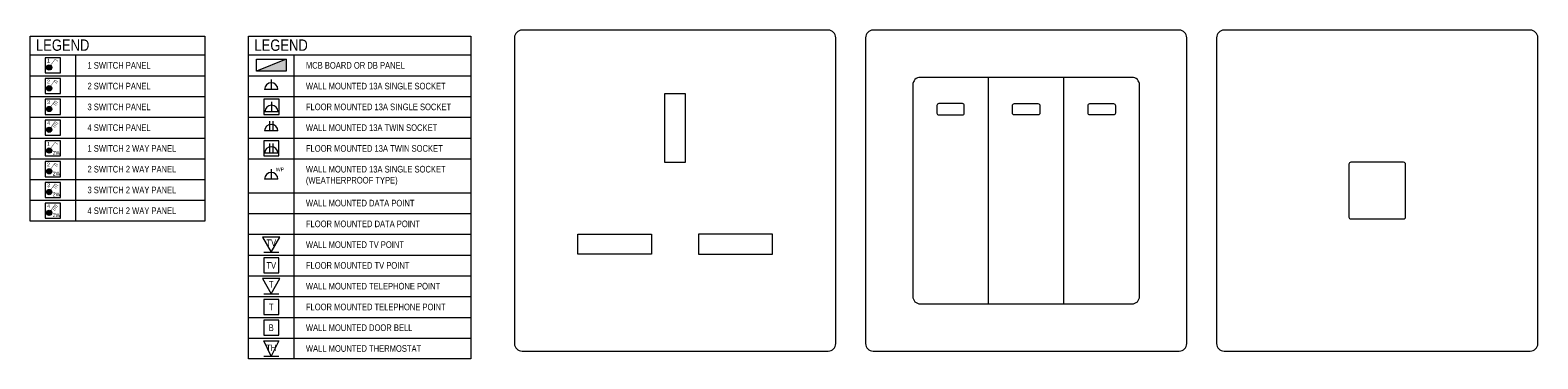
# Model space of a CAD drawing. Header units: millimetres. Extents: x 325 to 175091, y -14729 to 20560.
# Tile 2 of 25: x 3553 to 3952, y 120 to 208. Entities that reach past the tile are written whole.
import ezdxf

# ---------------------------------------------------------------- set-up
doc = ezdxf.new("R2010")
doc.units = ezdxf.units.MM
doc.header["$LTSCALE"] = 2.5
doc.layers.get('0').update_dxf_attribs({"color": 8, "lineweight": 5})
doc.layers.add('ID-LA-TITLE', color=8, linetype='Continuous', lineweight=5)
doc.styles.add('Arial Narrow', font='ARIALN.TTF')

# ---------------------------------------------------------------- blocks, each defined once
blk = doc.blocks.new('*U30')
blk.add_lwpolyline([(-40.5, 0), (40.5, 0, 0.414214), (42.5, 2), (42.5, 83, 0.414214), (40.5, 85), (-40.5, 85, 0.414214), (-42.5, 83), (-42.5, 2, 0.414214)], format="xyb", close=True)
for points in [[(-2.69, 68.22), (2.69, 68.22), (2.69, 49.95), (-2.69, 49.95)], [(-25.72, 30.93), (-6.21, 30.93), (-6.21, 25.71), (-25.72, 25.71)], [(25.72, 30.93), (6.21, 30.93), (6.21, 25.71), (25.72, 25.71)]]:
    blk.add_lwpolyline(points, close=True)
blk = doc.blocks.new('*U29')
for p, q in [((-10, 12.5), (-10, 72.5)), ((10, 12.5), (10, 72.5))]:
    blk.add_line(p, q)
for points in [[(-40.5, 0), (40.5, 0, 0.414214), (42.5, 2), (42.5, 83, 0.414214), (40.5, 85), (-40.5, 85, 0.414214), (-42.5, 83), (-42.5, 2, 0.414214)], [(-28, 12.5), (28, 12.5, 0.414214), (30, 14.5), (30, 70.5, 0.414214), (28, 72.5), (-28, 72.5, 0.414214), (-30, 70.5), (-30, 14.5, 0.414214)], [(-16.87, 65.53), (-23.13, 65.53, 0.414214), (-23.63, 65.03), (-23.63, 63.05, 0.414214), (-23.13, 62.55), (-16.87, 62.55, 0.414214), (-16.37, 63.05), (-16.37, 65.03, 0.414214)], [(-3.13, 65.53), (3.13, 65.53, -0.414214), (3.63, 65.03), (3.63, 63.05, -0.414214), (3.13, 62.55), (-3.13, 62.55, -0.414214), (-3.63, 63.05), (-3.63, 65.03, -0.414214)], [(16.87, 65.53), (23.13, 65.53, -0.414214), (23.63, 65.03), (23.63, 63.05, -0.414214), (23.13, 62.55), (16.87, 62.55, -0.414214), (16.37, 63.05), (16.37, 65.03, -0.414214)]]:
    blk.add_lwpolyline(points, format="xyb", close=True)
blk = doc.blocks.new('*U28')
for points in [[(-40.5, 0), (40.5, 0, 0.414214), (42.5, 2), (42.5, 83, 0.414214), (40.5, 85), (-40.5, 85, 0.414214), (-42.5, 83), (-42.5, 2, 0.414214)], [(-7, 35), (7, 35, 0.414214), (7.5, 35.5), (7.5, 49.5, 0.414214), (7, 50), (-7, 50, 0.414214), (-7.5, 49.5), (-7.5, 35.5, 0.414214)]]:
    blk.add_lwpolyline(points, format="xyb", close=True)
blk = doc.blocks.new('*U42')
at = {"ltscale": 10}
for p, q in [((1.75, 0.7), (-1.75, 0.7)), ((0, 3.3), (0, 0.7))]:
    blk.add_line(p, q, dxfattribs=at)
blk.add_arc((0, 0.7), 1.75, 0, 180, dxfattribs=at)
blk = doc.blocks.new('*U63')
at = {"ltscale": 10}
for p, q in [((1.75, 0.7), (-1.75, 0.7)), ((-0.42, 3.3), (-0.42, 0.7)), ((0.42, 3.3), (0.42, 0.7))]:
    blk.add_line(p, q, dxfattribs=at)
blk.add_arc((0, 0.7), 1.75, 0, 180, dxfattribs=at)
blk = doc.blocks.new('*U39')
at = {"layer": 'ID-LA-TITLE', "color": 1}
blk.add_lwpolyline([(0, 0), (2.31, 4), (-2.31, 4)], close=True, dxfattribs=at)
blk.add_lwpolyline([(-2, 0), (2, 0)], dxfattribs=at)
at = {"insert": (0, 2.5), "char_height": 1.75, "attachment_point": 5, "style": 'Arial Narrow'}
blk.add_mtext_dynamic_manual_height_columns('TV', width=2.8368, gutter_width=8.75, heights=[0], dxfattribs=at)
blk = doc.blocks.new('DOOR BELL')
at = {"color": 1}
blk.add_lwpolyline([(-2, 0), (2, 0), (2, 4), (-2, 4)], close=True, dxfattribs=at)
at = {"insert": (0, 2), "char_height": 1.75, "attachment_point": 5, "style": 'Arial Narrow'}
blk.add_mtext_dynamic_manual_height_columns('B', width=3.6676, gutter_width=10, heights=[0], dxfattribs=at)
blk = doc.blocks.new('*U37')
at = {"layer": 'ID-LA-TITLE', "color": 1}
blk.add_lwpolyline([(0, 0), (2.31, 4), (-2.31, 4)], close=True, dxfattribs=at)
blk.add_lwpolyline([(-2, 0), (2, 0)], dxfattribs=at)
at = {"insert": (0, 2.5), "char_height": 1.75, "attachment_point": 5, "style": 'Arial Narrow'}
blk.add_mtext_dynamic_manual_height_columns('T', width=2.8368, gutter_width=8.75, heights=[0], dxfattribs=at)
blk = doc.blocks.new('*U43')
at = {"ltscale": 10}
for p, q in [((1.75, 0.7), (-1.75, 0.7)), ((0, 3.3), (0, 0.7))]:
    blk.add_line(p, q, dxfattribs=at)
blk.add_arc((0, 0.7), 1.75, 0, 180, dxfattribs=at)
at = {"color": 1, "style": 'Arial Narrow'}
blk.add_text('WP', height=1, dxfattribs=at).set_placement((1.19, 2.74))
blk = doc.blocks.new('*U40')
at = {"layer": 'ID-LA-TITLE', "color": 1}
blk.add_lwpolyline([(-2, 0), (2, 0), (2, 4), (-2, 4)], close=True, dxfattribs=at)
at = {"layer": 'ID-LA-TITLE', "insert": (0, 2), "char_height": 1.75, "attachment_point": 5, "style": 'Arial Narrow'}
blk.add_mtext_dynamic_manual_height_columns('TV', width=3.6676, gutter_width=10, heights=[0], dxfattribs=at)
blk = doc.blocks.new('*U38')
at = {"color": 1}
blk.add_lwpolyline([(-2, 0), (2, 0), (2, 4), (-2, 4)], close=True, dxfattribs=at)
at = {"insert": (0, 2), "char_height": 1.75, "attachment_point": 5, "style": 'Arial Narrow'}
blk.add_mtext_dynamic_manual_height_columns('T', width=2.8368, gutter_width=8.75, heights=[0], dxfattribs=at)
blk = doc.blocks.new('*U62')
at = {"ltscale": 10}
for p, q in [((1.75, 0.7), (-1.75, 0.7)), ((-0.42, 3.3), (-0.42, 0.7)), ((0.42, 3.3), (0.42, 0.7))]:
    blk.add_line(p, q, dxfattribs=at)
blk.add_lwpolyline([(-2, 0), (2, 0), (2, 4), (-2, 4)], close=True, dxfattribs=at)
blk.add_arc((0, 0.7), 1.75, 0, 180, dxfattribs=at)
blk = doc.blocks.new('*U51')
at = {"ltscale": 10}
for p, q in [((1.75, 0.7), (-1.75, 0.7)), ((0, 3.3), (0, 0.7))]:
    blk.add_line(p, q, dxfattribs=at)
at = {"color": 1}
blk.add_lwpolyline([(-2, 0), (2, 0), (2, 4), (-2, 4)], close=True, dxfattribs=at)
at = {"ltscale": 10}
blk.add_arc((0, 0.7), 1.75, 0, 180, dxfattribs=at)
blk = doc.blocks.new('*U53')
at = {"ltscale": 10}
h = blk.add_hatch(color=1, dxfattribs=at)
h.dxf.hatch_style = 1
h.paths.add_polyline_path([(-1.67, 1.43, 1), (-0.27, 1.43, 1)])
at = {"color": 1, "ltscale": 10}
blk.add_lwpolyline([(-2, 0), (2, 0), (2, 4), (-2, 4)], close=True, dxfattribs=at)
at = {"color": 1, "const_width": 0.1}
blk.add_lwpolyline([(-0.58, 1.99), (0.57, 3.62), (1.39, 3.05)], dxfattribs=at)
at = {"color": 1}
blk.add_circle((-0.97, 1.43), 0.7, dxfattribs=at)
at = {"color": 1, "style": 'Arial Narrow'}
blk.add_text('1', height=1, dxfattribs=at).set_placement((-1.52, 2.73))
blk = doc.blocks.new('*U52')
at = {"ltscale": 10}
h = blk.add_hatch(color=1, dxfattribs=at)
h.dxf.hatch_style = 1
h.paths.add_polyline_path([(-1.67, 1.43, 1), (-0.27, 1.43, 1)])
at = {"color": 1, "ltscale": 10}
blk.add_lwpolyline([(-2, 0), (2, 0), (2, 4), (-2, 4)], close=True, dxfattribs=at)
at = {"color": 1, "const_width": 0.1}
for points in [[(-0.58, 1.99), (0.57, 3.62), (1.39, 3.05)], [(1.14, 2.69), (0.32, 3.27), (-0.58, 1.99)]]:
    blk.add_lwpolyline(points, dxfattribs=at)
at = {"color": 1}
blk.add_circle((-0.97, 1.43), 0.7, dxfattribs=at)
at = {"color": 1, "style": 'Arial Narrow'}
blk.add_text('2', height=1, dxfattribs=at).set_placement((-1.52, 2.73))
blk = doc.blocks.new('*U44')
at = {"ltscale": 10}
h = blk.add_hatch(color=1, dxfattribs=at)
h.dxf.hatch_style = 1
h.paths.add_polyline_path([(-1.67, 1.43, 1), (-0.27, 1.43, 1)])
at = {"color": 1, "ltscale": 10}
blk.add_lwpolyline([(-2, 0), (2, 0), (2, 4), (-2, 4)], close=True, dxfattribs=at)
at = {"color": 1, "const_width": 0.1}
for points in [[(-0.58, 1.99), (0.57, 3.62), (1.39, 3.05)], [(1.14, 2.69), (0.32, 3.27), (-0.58, 1.99)], [(0.88, 2.33), (0.07, 2.91), (-0.58, 1.99)]]:
    blk.add_lwpolyline(points, dxfattribs=at)
at = {"color": 1}
blk.add_circle((-0.97, 1.43), 0.7, dxfattribs=at)
at = {"color": 1, "style": 'Arial Narrow'}
blk.add_text('3', height=1, dxfattribs=at).set_placement((-1.52, 2.73))
blk = doc.blocks.new('*U45')
at = {"ltscale": 10}
h = blk.add_hatch(color=1, dxfattribs=at)
h.dxf.hatch_style = 1
h.paths.add_polyline_path([(-1.67, 1.43, 1), (-0.27, 1.43, 1)])
at = {"color": 1, "ltscale": 10}
blk.add_lwpolyline([(-2, 0), (2, 0), (2, 4), (-2, 4)], close=True, dxfattribs=at)
at = {"color": 1, "const_width": 0.1}
for points in [[(-0.58, 1.99), (0.57, 3.62), (1.39, 3.05)], [(1.14, 2.69), (0.32, 3.27), (-0.58, 1.99)], [(0.88, 2.33), (0.07, 2.91), (-0.58, 1.99)], [(0.63, 1.97), (-0.19, 2.55), (-0.58, 1.99)]]:
    blk.add_lwpolyline(points, dxfattribs=at)
at = {"color": 1}
blk.add_circle((-0.97, 1.43), 0.7, dxfattribs=at)
at = {"color": 1, "style": 'Arial Narrow'}
blk.add_text('4', height=1, dxfattribs=at).set_placement((-1.52, 2.73))
blk = doc.blocks.new('*U46')
at = {"ltscale": 10}
h = blk.add_hatch(color=1, dxfattribs=at)
h.dxf.hatch_style = 1
h.paths.add_polyline_path([(-1.67, 1.43, 1), (-0.27, 1.43, 1)])
at = {"color": 1, "ltscale": 10}
blk.add_lwpolyline([(-2, 0), (2, 0), (2, 4), (-2, 4)], close=True, dxfattribs=at)
at = {"color": 1, "const_width": 0.1}
blk.add_lwpolyline([(-0.58, 1.99), (0.57, 3.62), (1.39, 3.05)], dxfattribs=at)
at = {"color": 1}
blk.add_circle((-0.97, 1.43), 0.7, dxfattribs=at)
at = {"color": 1, "style": 'Arial Narrow'}
for s, p in [('1', (-1.52, 2.73)), ('2W', (-0.04, 0.32))]:
    blk.add_text(s, height=1, dxfattribs=at).set_placement(p)
blk = doc.blocks.new('*U47')
at = {"ltscale": 10}
h = blk.add_hatch(color=1, dxfattribs=at)
h.dxf.hatch_style = 1
h.paths.add_polyline_path([(-1.67, 1.43, 1), (-0.27, 1.43, 1)])
at = {"color": 1, "ltscale": 10}
blk.add_lwpolyline([(-2, 0), (2, 0), (2, 4), (-2, 4)], close=True, dxfattribs=at)
at = {"color": 1, "const_width": 0.1}
for points in [[(-0.58, 1.99), (0.57, 3.62), (1.39, 3.05)], [(1.14, 2.69), (0.32, 3.27), (-0.58, 1.99)]]:
    blk.add_lwpolyline(points, dxfattribs=at)
at = {"color": 1}
blk.add_circle((-0.97, 1.43), 0.7, dxfattribs=at)
at = {"color": 1, "style": 'Arial Narrow'}
for s, p in [('2', (-1.52, 2.73)), ('2W', (-0.04, 0.32))]:
    blk.add_text(s, height=1, dxfattribs=at).set_placement(p)
blk = doc.blocks.new('*U41')
at = {"ltscale": 10}
h = blk.add_hatch(color=1, dxfattribs=at)
h.dxf.hatch_style = 1
h.paths.add_polyline_path([(-1.67, 1.43, 1), (-0.27, 1.43, 1)])
at = {"color": 1, "ltscale": 10}
blk.add_lwpolyline([(-2, 0), (2, 0), (2, 4), (-2, 4)], close=True, dxfattribs=at)
at = {"color": 1, "const_width": 0.1}
for points in [[(-0.58, 1.99), (0.57, 3.62), (1.39, 3.05)], [(1.14, 2.69), (0.32, 3.27), (-0.58, 1.99)], [(0.88, 2.33), (0.07, 2.91), (-0.58, 1.99)]]:
    blk.add_lwpolyline(points, dxfattribs=at)
at = {"color": 1}
blk.add_circle((-0.97, 1.43), 0.7, dxfattribs=at)
at = {"color": 1, "style": 'Arial Narrow'}
for s, p in [('3', (-1.52, 2.73)), ('2W', (-0.04, 0.32))]:
    blk.add_text(s, height=1, dxfattribs=at).set_placement(p)
blk = doc.blocks.new('*U48')
at = {"ltscale": 10}
h = blk.add_hatch(color=1, dxfattribs=at)
h.dxf.hatch_style = 1
h.paths.add_polyline_path([(-1.67, 1.43, 1), (-0.27, 1.43, 1)])
at = {"color": 1, "ltscale": 10}
blk.add_lwpolyline([(-2, 0), (2, 0), (2, 4), (-2, 4)], close=True, dxfattribs=at)
at = {"color": 1, "const_width": 0.1}
for points in [[(-0.58, 1.99), (0.57, 3.62), (1.39, 3.05)], [(1.14, 2.69), (0.32, 3.27), (-0.58, 1.99)], [(0.88, 2.33), (0.07, 2.91), (-0.58, 1.99)], [(0.63, 1.97), (-0.19, 2.55), (-0.58, 1.99)]]:
    blk.add_lwpolyline(points, dxfattribs=at)
at = {"color": 1}
blk.add_circle((-0.97, 1.43), 0.7, dxfattribs=at)
at = {"color": 1, "style": 'Arial Narrow'}
for s, p in [('4', (-1.52, 2.73)), ('2W', (-0.04, 0.32))]:
    blk.add_text(s, height=1, dxfattribs=at).set_placement(p)
blk = doc.blocks.new('A$C64c920b0')
at = {"color": 1}
blk.add_line((-2, 0), (2, 0), dxfattribs=at)
blk.add_lwpolyline([(-2, 4), (2, 4), (0, 0), (-2, 4)], dxfattribs=at)
at = {"insert": (0, 2.18), "char_height": 1.75, "attachment_point": 5, "style": 'Arial Narrow'}
blk.add_mtext_dynamic_manual_height_columns('TH', width=3.6676, gutter_width=10, heights=[0], dxfattribs=at)

msp = doc.modelspace()

# ---------------------------------------------------------------- hatches: boundary and pattern name
h = msp.add_hatch(color=256)
h.dxf.hatch_style = 1
h.paths.add_polyline_path([(3620.95, 199.81), (3613.11, 196.63), (3620.95, 196.63)])

# ---------------------------------------------------------------- linework, layer by layer
for p, q in [((3553.24, 200.97), (3599.47, 200.97)), ((3611.03, 200.97), (3669.83, 200.97))]:
    msp.add_line(p, q)
at = {"color": 9}
for p, q in [((3553.24, 195.47), (3599.47, 195.47)), ((3611.03, 195.47), (3669.83, 195.47)), ((3553.24, 189.97), (3599.47, 189.97)), ((3611.03, 189.97), (3669.83, 189.97)), ((3553.24, 184.47), (3599.47, 184.47)), ((3611.03, 184.47), (3669.83, 184.47)), ((3553.24, 178.97), (3599.47, 178.97)), ((3611.03, 178.97), (3669.83, 178.97)), ((3553.24, 173.47), (3599.47, 173.47)), ((3611.03, 173.47), (3669.83, 173.47)), ((3553.24, 167.97), (3599.47, 167.97)), ((3611.03, 164.48), (3669.83, 164.48)), ((3553.24, 162.47), (3599.47, 162.47)), ((3611.03, 158.98), (3669.83, 158.98)), ((3611.03, 153.48), (3669.83, 153.48)), ((3611.03, 147.98), (3669.83, 147.98)), ((3611.03, 142.48), (3669.83, 142.48)), ((3611.03, 136.98), (3669.83, 136.98)), ((3611.03, 131.48), (3669.83, 131.48)), ((3611.03, 125.98), (3669.83, 125.98))]:
    msp.add_line(p, q, dxfattribs=at)
for points in [[(3553.24, 156.97), (3553.24, 205.97), (3599.47, 205.97), (3599.47, 156.97)], [(3611.03, 120.48), (3611.03, 205.97), (3669.83, 205.97), (3669.83, 120.48)], [(3613.11, 199.81), (3620.95, 199.81), (3620.95, 196.63), (3613.11, 196.63)]]:
    msp.add_lwpolyline(points, close=True)
for points in [[(3565.24, 200.97), (3565.24, 156.97)], [(3623.03, 200.97), (3623.03, 120.48)]]:
    msp.add_lwpolyline(points, dxfattribs=at)
msp.add_lwpolyline([(3620.95, 199.81), (3613.11, 196.63)])

# ---------------------------------------------------------------- block references
for name, p in [('*U30', (3723.89, 122.54)), ('*U29', (3816.77, 122.54)), ('*U28', (3909.65, 122.54)), ('*U53', (3559.24, 196.22)), ('*U52', (3559.24, 190.72)), ('*U44', (3559.24, 185.22)), ('*U45', (3559.24, 179.72)), ('*U46', (3559.24, 174.22)), ('*U47', (3559.24, 168.72)), ('*U41', (3559.24, 163.22)), ('*U48', (3559.24, 157.72)), ('*U39', (3617.03, 148.73)), ('*U40', (3617.03, 143.23)), ('DOOR BELL', (3617.03, 126.73)), ('A$C64c920b0', (3617.03, 121.23))]:
    msp.add_blockref(name, p)
at = {"layer": 'ID-LA-TITLE'}
for name, p in [('*U42', (3617.03, 191.14)), ('*U51', (3617.09, 185.22)), ('*U63', (3617.03, 180.14)), ('*U62', (3617.03, 174.22)), ('*U43', (3617.03, 167.4)), ('*U37', (3617.03, 137.73)), ('*U38', (3617.03, 132.23))]:
    msp.add_blockref(name, p, dxfattribs=at)

# ---------------------------------------------------------------- texts
at = {"attachment_point": 1, "style": 'Arial Narrow'}
for s, width, insert, char_height in [('LEGEND', 27.035, (3554.78, 205.07), 3), ('LEGEND', 27.035, (3612.57, 205.07), 3), ('1 SWITCH PANEL ', 27.035, (3568.41, 199.09), 1.75), ('MCB BOARD OR DB PANEL', 27.035, (3626.2, 199.09), 1.75), ('2 SWITCH PANEL ', 27.035, (3568.41, 193.59), 1.75), ('WALL MOUNTED 13A SINGLE SOCKET', 44.2168, (3626.2, 193.59), 1.75), ('3 SWITCH PANEL ', 27.035, (3568.41, 188.09), 1.75), ('FLOOR MOUNTED 13A SINGLE SOCKET', 44.2168, (3626.2, 188.09), 1.75), ('4 SWITCH PANEL ', 27.035, (3568.41, 182.59), 1.75), ('WALL MOUNTED 13A TWIN SOCKET', 48.0109, (3626.2, 182.59), 1.75), ('1 SWITCH 2 WAY PANEL ', 27.035, (3568.41, 177.09), 1.75), ('FLOOR MOUNTED 13A TWIN SOCKET', 48.0109, (3626.2, 177.09), 1.75), ('2 SWITCH 2 WAY PANEL  ', 27.035, (3568.41, 171.59), 1.75), ('WALL MOUNTED 13A SINGLE SOCKET\\P(WEATHERPROOF TYPE)', 48.0109, (3626.2, 171.59), 1.75), ('3 SWITCH 2 WAY PANEL  ', 27.035, (3568.41, 166.09), 1.75), ('4 SWITCH 2 WAY PANEL  ', 27.035, (3568.41, 160.59), 1.75), ('WALL MOUNTED DATA POINT', 48.0109, (3626.2, 162.61), 1.75), ('FLOOR MOUNTED DATA POINT', 48.0109, (3626.2, 157.11), 1.75), ('WALL MOUNTED TV POINT', 48.0109, (3626.2, 151.61), 1.75), ('FLOOR MOUNTED TV POINT', 48.0109, (3626.2, 146.11), 1.75), ('WALL MOUNTED TELEPHONE POINT', 48.0109, (3626.2, 140.61), 1.75), ('FLOOR MOUNTED TELEPHONE POINT', 48.0109, (3626.2, 135.11), 1.75), ('WALL MOUNTED DOOR BELL ', 48.0109, (3626.2, 129.61), 1.75), ('WALL MOUNTED THERMOSTAT', 48.0109, (3626.2, 124.11), 1.75)]:
    msp.add_mtext_dynamic_manual_height_columns(s, width=width, gutter_width=8.75, heights=[0], dxfattribs=dict(at, insert=insert, char_height=char_height))

doc.saveas('drawing.dxf')
